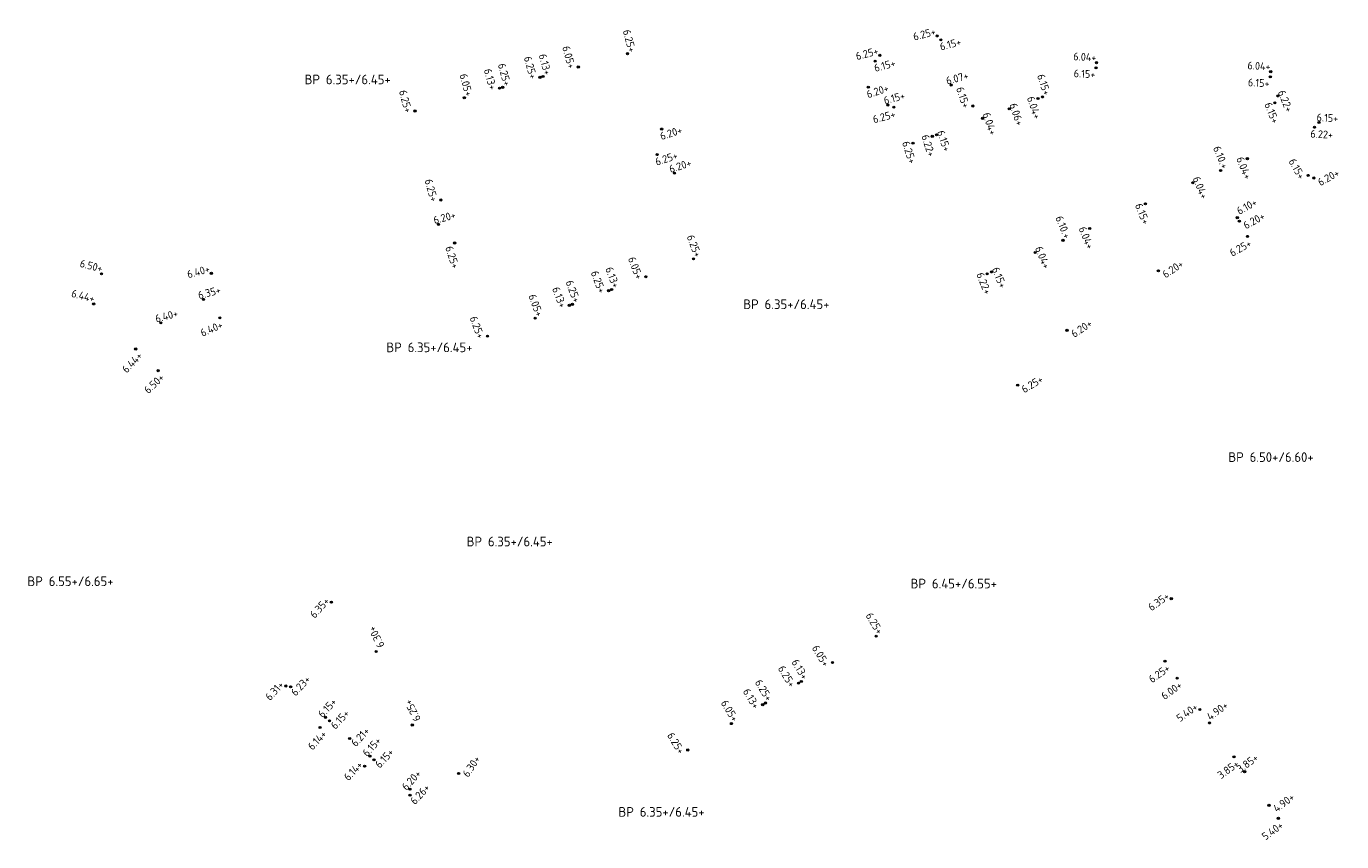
# Model space of a CAD drawing. Extents: x 168267 to 168723, y 448732 to 449595.
# Tile 28 of 32: x 168430 to 168552, y 449452 to 449528. Entities that reach past the tile are written whole.
import ezdxf
from ezdxf.enums import TextEntityAlignment as Align

# ---------------------------------------------------------------- set-up
doc = ezdxf.new("R2010")
doc.units = 0
doc.header["$MEASUREMENT"] = 0
for name, color, linetype, lineweight in [('N-PV-OG-SP_PEIL_0200_BOUWPEIL-T', 30, 'Continuous', 0), ('N-PV-OG-SP_PEIL_0500_KAVELPEIL-S', 140, 'Continuous', 0), ('N-PV-OG-SP_PEIL_0500_WEGPEIL-S', 210, 'Continuous', 0), ('N-PV-OG-SP_PEIL_0500_WEGPEIL_GOOT-S', 190, 'Continuous', 0), ('N-PV-OG-SP_PEIL_BOUWPEIL-S', 30, 'Continuous', 0)]:
    doc.layers.add(name, color=color, linetype=linetype, lineweight=lineweight)
doc.styles.add('NLCS-ISO', font='NLCS-ISO.ttf')

# ---------------------------------------------------------------- blocks, each defined once
blk = doc.blocks.new('SOG-PEIL_HD-SO')
h = blk.add_hatch(color=256)
h.dxf.hatch_style = 1
edge = h.paths.add_edge_path()
edge.add_arc((0, 0), 0.25, 0, 360)
blk.add_circle((0, 0), 0.25)
at = {"ltscale": 0.1, "style": 'NLCS-ISO'}
blk.add_attdef('NAP', text='', height=1.8, dxfattribs=at).set_placement((-0.0923371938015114, -0.2536943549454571), align=Align.BOTTOM_RIGHT)
blk = doc.blocks.new('*U3')
h = blk.add_hatch(color=256)
h.dxf.hatch_style = 1
edge = h.paths.add_edge_path()
edge.add_arc((0, 0), 0.25, 0, 360)
blk.add_circle((0, 0), 0.25)
at = {"ltscale": 0.1, "style": 'NLCS-ISO'}
blk.add_attdef('NAP', text='', height=1.8, dxfattribs=at).set_placement((-0.09233719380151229, -2.986305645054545), align=Align.BOTTOM_RIGHT)
blk = doc.blocks.new('*U14')
h = blk.add_hatch(color=256)
h.dxf.hatch_style = 1
edge = h.paths.add_edge_path()
edge.add_arc((0, 0), 0.25, 0, 360)
blk.add_circle((0, 0), 0.25)
at = {"ltscale": 0.1, "style": 'NLCS-ISO'}
blk.add_attdef('NAP', text='', height=1.8, dxfattribs=at).set_placement((-0.09233719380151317, -0.2536943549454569), align=Align.BOTTOM_RIGHT)
blk = doc.blocks.new('*U50')
h = blk.add_hatch(color=256)
h.dxf.hatch_style = 1
edge = h.paths.add_edge_path()
edge.add_arc((0, 0), 0.25, 0, 360)
blk.add_circle((0, 0), 0.25)
at = {"ltscale": 0.1, "style": 'NLCS-ISO'}
blk.add_attdef('NAP', text='', height=1.8, dxfattribs=at).set_placement((4.412337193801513, -0.2536943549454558), align=Align.BOTTOM_RIGHT)
blk = doc.blocks.new('*U7')
h = blk.add_hatch(color=256)
h.dxf.hatch_style = 1
edge = h.paths.add_edge_path()
edge.add_arc((0, 0), 0.25, 0, 360)
blk.add_circle((0, 0), 0.25)
at = {"ltscale": 0.1, "style": 'NLCS-ISO'}
blk.add_attdef('NAP', text='', height=1.8, dxfattribs=at).set_placement((-0.09233719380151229, -2.986305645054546), align=Align.BOTTOM_RIGHT)
blk = doc.blocks.new('*U15')
h = blk.add_hatch(color=256)
h.dxf.hatch_style = 1
edge = h.paths.add_edge_path()
edge.add_arc((0, 0), 0.25, 0, 360)
blk.add_circle((0, 0), 0.25)
at = {"ltscale": 0.1, "style": 'NLCS-ISO'}
blk.add_attdef('NAP', text='', height=1.8, dxfattribs=at).set_placement((4.412337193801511, -0.253694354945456), align=Align.BOTTOM_RIGHT)
blk = doc.blocks.new('*U53')
h = blk.add_hatch(color=256)
h.dxf.hatch_style = 1
edge = h.paths.add_edge_path()
edge.add_arc((0, 0), 0.25, 0, 360)
blk.add_circle((0, 0), 0.25)
at = {"ltscale": 0.1, "style": 'NLCS-ISO'}
blk.add_attdef('NAP', text='', height=1.8, dxfattribs=at).set_placement((4.412337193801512, -2.986305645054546), align=Align.BOTTOM_RIGHT)
blk = doc.blocks.new('SOG-PEIL_BOUWPEIL-SO')
at = {"layer": 'Defpoints'}
blk.add_point((0, 0), dxfattribs=at)
at = {"layer": 'N-PV-OG-SP_PEIL_0200_BOUWPEIL-T', "style": 'NLCS-ISO'}
for tag, p in [('BOUWPEIL-DEF', (-4.400687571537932e-16, 0)), ('BOUWPEIL-SP', (-7.267471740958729e-17, 0))]:
    blk.add_attdef(tag, text='', height=0.9, dxfattribs=at).set_placement(p, align=Align.MIDDLE)
blk = doc.blocks.new('*U64')
h = blk.add_hatch(color=256)
h.dxf.hatch_style = 1
edge = h.paths.add_edge_path()
edge.add_arc((0, 0), 0.25, 0, 360)
blk.add_circle((0, 0), 0.25)
at = {"ltscale": 0.1, "style": 'NLCS-ISO'}
blk.add_attdef('NAP', text='', height=1.8, dxfattribs=at).set_placement((4.412337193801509, -0.2536943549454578), align=Align.BOTTOM_RIGHT)
blk = doc.blocks.new('*U63')
h = blk.add_hatch(color=256)
h.dxf.hatch_style = 1
edge = h.paths.add_edge_path()
edge.add_arc((0, 0), 0.25, 0, 360)
blk.add_circle((0, 0), 0.25)
at = {"ltscale": 0.1, "style": 'NLCS-ISO'}
blk.add_attdef('NAP', text='', height=1.8, dxfattribs=at).set_placement((4.41233719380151, -2.986305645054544), align=Align.BOTTOM_RIGHT)
blk = doc.blocks.new('*U17')
h = blk.add_hatch(color=256)
h.dxf.hatch_style = 1
edge = h.paths.add_edge_path()
edge.add_arc((0, 0), 0.25, 0, 360)
blk.add_circle((0, 0), 0.25)
at = {"ltscale": 0.1, "style": 'NLCS-ISO'}
blk.add_attdef('NAP', text='', height=1.8, dxfattribs=at).set_placement((4.41233719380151, -2.986305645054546), align=Align.BOTTOM_RIGHT)
blk = doc.blocks.new('*U33')
h = blk.add_hatch(color=256)
h.dxf.hatch_style = 1
edge = h.paths.add_edge_path()
edge.add_arc((0, 0), 0.25, 0, 360)
blk.add_circle((0, 0), 0.25)
at = {"ltscale": 0.1, "style": 'NLCS-ISO'}
blk.add_attdef('NAP', text='', height=1.8, dxfattribs=at).set_placement((-0.09233719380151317, -0.2536943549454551), align=Align.BOTTOM_RIGHT)
blk = doc.blocks.new('*U54')
h = blk.add_hatch(color=256)
h.dxf.hatch_style = 1
edge = h.paths.add_edge_path()
edge.add_arc((0, 0), 0.25, 0, 360)
blk.add_circle((0, 0), 0.25)
at = {"ltscale": 0.1, "style": 'NLCS-ISO'}
blk.add_attdef('NAP', text='', height=1.8, dxfattribs=at).set_placement((-0.09233719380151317, -0.2536943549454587), align=Align.BOTTOM_RIGHT)
blk = doc.blocks.new('*U25')
h = blk.add_hatch(color=256)
h.dxf.hatch_style = 1
edge = h.paths.add_edge_path()
edge.add_arc((0, 0), 0.25, 0, 360)
blk.add_circle((0, 0), 0.25)
at = {"ltscale": 0.1, "style": 'NLCS-ISO'}
blk.add_attdef('NAP', text='', height=1.8, dxfattribs=at).set_placement((-0.0923371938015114, -0.2536943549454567), align=Align.BOTTOM_RIGHT)
blk = doc.blocks.new('*U18')
h = blk.add_hatch(color=256)
h.dxf.hatch_style = 1
edge = h.paths.add_edge_path()
edge.add_arc((0, 0), 0.25, 0, 360)
blk.add_circle((0, 0), 0.25)
at = {"ltscale": 0.1, "style": 'NLCS-ISO'}
blk.add_attdef('NAP', text='', height=1.8, dxfattribs=at).set_placement((-0.0923371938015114, -0.2536943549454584), align=Align.BOTTOM_RIGHT)
blk = doc.blocks.new('*U38')
h = blk.add_hatch(color=256)
h.dxf.hatch_style = 1
edge = h.paths.add_edge_path()
edge.add_arc((0, 0), 0.25, 0, 360)
blk.add_circle((0, 0), 0.25)
at = {"ltscale": 0.1, "style": 'NLCS-ISO'}
blk.add_attdef('NAP', text='', height=1.8, dxfattribs=at).set_placement((4.412337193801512, -2.986305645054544), align=Align.BOTTOM_RIGHT)
blk = doc.blocks.new('*U4')
h = blk.add_hatch(color=256)
h.dxf.hatch_style = 1
edge = h.paths.add_edge_path()
edge.add_arc((0, 0), 0.25, 0, 360)
blk.add_circle((0, 0), 0.25)
at = {"ltscale": 0.1, "style": 'NLCS-ISO'}
blk.add_attdef('NAP', text='', height=1.8, dxfattribs=at).set_placement((4.412337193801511, -0.2536943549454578), align=Align.BOTTOM_RIGHT)
blk = doc.blocks.new('*U59')
h = blk.add_hatch(color=256)
h.dxf.hatch_style = 1
edge = h.paths.add_edge_path()
edge.add_arc((0, 0), 0.25, 0, 360)
blk.add_circle((0, 0), 0.25)
at = {"ltscale": 0.1, "style": 'NLCS-ISO'}
blk.add_attdef('NAP', text='', height=1.8, dxfattribs=at).set_placement((-0.09233719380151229, -2.986305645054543), align=Align.BOTTOM_RIGHT)
blk = doc.blocks.new('*U40')
h = blk.add_hatch(color=256)
h.dxf.hatch_style = 1
edge = h.paths.add_edge_path()
edge.add_arc((0, 0), 0.25, 0, 360)
blk.add_circle((0, 0), 0.25)
at = {"ltscale": 0.1, "style": 'NLCS-ISO'}
blk.add_attdef('NAP', text='', height=1.8, dxfattribs=at).set_placement((4.412337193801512, -2.986305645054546), align=Align.BOTTOM_RIGHT)
blk = doc.blocks.new('*U41')
h = blk.add_hatch(color=256)
h.dxf.hatch_style = 1
edge = h.paths.add_edge_path()
edge.add_arc((0, 0), 0.25, 0, 360)
blk.add_circle((0, 0), 0.25)
at = {"ltscale": 0.1, "style": 'NLCS-ISO'}
blk.add_attdef('NAP', text='', height=1.8, dxfattribs=at).set_placement((4.412337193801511, -0.2536943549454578), align=Align.BOTTOM_RIGHT)
blk = doc.blocks.new('*U61')
h = blk.add_hatch(color=256)
h.dxf.hatch_style = 1
edge = h.paths.add_edge_path()
edge.add_arc((0, 0), 0.25, 0, 360)
blk.add_circle((0, 0), 0.25)
at = {"ltscale": 0.1, "style": 'NLCS-ISO'}
blk.add_attdef('NAP', text='', height=1.8, dxfattribs=at).set_placement((4.41233719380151, -2.986305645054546), align=Align.BOTTOM_RIGHT)
blk = doc.blocks.new('*U10')
h = blk.add_hatch(color=256)
h.dxf.hatch_style = 1
edge = h.paths.add_edge_path()
edge.add_arc((0, 0), 0.25, 0, 360)
blk.add_circle((0, 0), 0.25)
at = {"ltscale": 0.1, "style": 'NLCS-ISO'}
blk.add_attdef('NAP', text='', height=1.8, dxfattribs=at).set_placement((-0.0923371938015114, -0.2536943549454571), align=Align.BOTTOM_RIGHT)
blk = doc.blocks.new('*U37')
h = blk.add_hatch(color=256)
h.dxf.hatch_style = 1
edge = h.paths.add_edge_path()
edge.add_arc((0, 0), 0.25, 0, 360)
blk.add_circle((0, 0), 0.25)
at = {"ltscale": 0.1, "style": 'NLCS-ISO'}
blk.add_attdef('NAP', text='', height=1.8, dxfattribs=at).set_placement((4.41233719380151, -2.986305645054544), align=Align.BOTTOM_RIGHT)
blk = doc.blocks.new('*U55')
h = blk.add_hatch(color=256)
h.dxf.hatch_style = 1
edge = h.paths.add_edge_path()
edge.add_arc((0, 0), 0.25, 0, 360)
blk.add_circle((0, 0), 0.25)
at = {"ltscale": 0.1, "style": 'NLCS-ISO'}
blk.add_attdef('NAP', text='', height=1.8, dxfattribs=at).set_placement((4.412337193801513, -0.2536943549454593), align=Align.BOTTOM_RIGHT)
blk = doc.blocks.new('*U57')
h = blk.add_hatch(color=256)
h.dxf.hatch_style = 1
edge = h.paths.add_edge_path()
edge.add_arc((0, 0), 0.25, 0, 360)
blk.add_circle((0, 0), 0.25)
at = {"ltscale": 0.1, "style": 'NLCS-ISO'}
blk.add_attdef('NAP', text='', height=1.8, dxfattribs=at).set_placement((4.412337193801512, -2.986305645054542), align=Align.BOTTOM_RIGHT)
blk = doc.blocks.new('*U56')
h = blk.add_hatch(color=256)
h.dxf.hatch_style = 1
edge = h.paths.add_edge_path()
edge.add_arc((0, 0), 0.25, 0, 360)
blk.add_circle((0, 0), 0.25)
at = {"ltscale": 0.1, "style": 'NLCS-ISO'}
blk.add_attdef('NAP', text='', height=1.8, dxfattribs=at).set_placement((4.412337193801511, -0.2536943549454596), align=Align.BOTTOM_RIGHT)
blk = doc.blocks.new('*U60')
h = blk.add_hatch(color=256)
h.dxf.hatch_style = 1
edge = h.paths.add_edge_path()
edge.add_arc((0, 0), 0.25, 0, 360)
blk.add_circle((0, 0), 0.25)
at = {"ltscale": 0.1, "style": 'NLCS-ISO'}
blk.add_attdef('NAP', text='', height=1.8, dxfattribs=at).set_placement((-0.09233719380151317, -0.2536943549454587), align=Align.BOTTOM_RIGHT)
blk = doc.blocks.new('*U45')
h = blk.add_hatch(color=256)
h.dxf.hatch_style = 1
edge = h.paths.add_edge_path()
edge.add_arc((0, 0), 0.25, 0, 360)
blk.add_circle((0, 0), 0.25)
at = {"ltscale": 0.1, "style": 'NLCS-ISO'}
blk.add_attdef('NAP', text='', height=1.8, dxfattribs=at).set_placement((-0.09233719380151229, -2.986305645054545), align=Align.BOTTOM_RIGHT)
blk = doc.blocks.new('*U46')
h = blk.add_hatch(color=256)
h.dxf.hatch_style = 1
edge = h.paths.add_edge_path()
edge.add_arc((0, 0), 0.25, 0, 360)
blk.add_circle((0, 0), 0.25)
at = {"ltscale": 0.1, "style": 'NLCS-ISO'}
blk.add_attdef('NAP', text='', height=1.8, dxfattribs=at).set_placement((4.412337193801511, -0.2536943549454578), align=Align.BOTTOM_RIGHT)
blk = doc.blocks.new('*U58')
h = blk.add_hatch(color=256)
h.dxf.hatch_style = 1
edge = h.paths.add_edge_path()
edge.add_arc((0, 0), 0.25, 0, 360)
blk.add_circle((0, 0), 0.25)
at = {"ltscale": 0.1, "style": 'NLCS-ISO'}
blk.add_attdef('NAP', text='', height=1.8, dxfattribs=at).set_placement((-0.09233719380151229, -2.986305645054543), align=Align.BOTTOM_RIGHT)

msp = doc.modelspace()

# ---------------------------------------------------------------- block references
at = {"layer": 'N-PV-OG-SP_PEIL_0500_KAVELPEIL-S'}
for name, p, xscale, yscale, zscale, rotation, values in [('SOG-PEIL_HD-SO', (168485.8754577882, 449525.6547794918), 0.4, 0.4, 0.4, 285.1152597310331, {'NAP': '6.25+'}), ('*U54', (168509.3666015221, 449525.496926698), 0.4000000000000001, 0.4000000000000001, 0.4000000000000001, 15.02364254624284, {'NAP': '6.25+'}), ('*U3', (168466.0846918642, 449520.3091659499), 0.4, 0.4, 0.4, 285.1152597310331, {'NAP': '6.25+'}), ('*U59', (168510.6712004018, 449520.6635455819), 0.4000000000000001, 0.4000000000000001, 0.4000000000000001, 15.02364254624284, {'NAP': '6.25+'}), ('*U40', (168512.4638045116, 449517.3180549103), 0.4000000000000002, 0.4000000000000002, 0.4000000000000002, 288.1128405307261, {'NAP': '6.25+'}), ('*U3', (168468.4878518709, 449512.0243079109), 0.4000000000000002, 0.4000000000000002, 0.4000000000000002, 285.5424276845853, {'NAP': '6.25+'}), ('SOG-PEIL_HD-SO', (168492.0225309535, 449506.5409180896), 0.4000000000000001, 0.4000000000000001, 0.4000000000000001, 290.5424276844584, {'NAP': '6.25+'}), ('*U45', (168543.6159384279, 449508.6314224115), 0.4, 0.4, 0.4, 29.11525773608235, {'NAP': '6.25+'}), ('*U18', (168436.8875420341, 449505.1498294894), 0.3999999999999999, 0.3999999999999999, 0.3999999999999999, 345.6181909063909, {'NAP': '6.50+'}), ('*U18', (168447.1118150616, 449505.198997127), 0.3999999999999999, 0.3999999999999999, 0.3999999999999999, 15.61819090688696, {'NAP': '6.40+'}), ('*U3', (168447.905128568, 449501.0434063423), 0.4000000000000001, 0.4000000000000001, 0.4000000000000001, 23.58376292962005, {'NAP': '6.40+'}), ('*U3', (168472.8260725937, 449499.3474497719), 0.4000000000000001, 0.4000000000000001, 0.4000000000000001, 290.5424276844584, {'NAP': '6.25+'}), ('*U3', (168442.1520335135, 449496.125902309), 0.4000000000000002, 0.4000000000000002, 0.4000000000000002, 43.58376293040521, {'NAP': '6.50+'}), ('*U25', (168458.2891164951, 449474.566118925), 0.4000000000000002, 0.4000000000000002, 0.4000000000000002, 48.52443561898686, {'NAP': '6.35+'}), ('SOG-PEIL_HD-SO', (168536.5157102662, 449474.887804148), 0.4, 0.4, 0.4, 35.81513803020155, {'NAP': '6.35+'}), ('SOG-PEIL_HD-SO', (168509.032087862, 449471.3939426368), 0.4, 0.4, 0.4, 301.1112496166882, {'NAP': '6.25+'}), ('*U3', (168491.4806920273, 449460.8015630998), 0.4, 0.4, 0.4, 301.1112496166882, {'NAP': '6.25+'})]:
    msp.add_blockref(name, p, dxfattribs=dict(at, xscale=xscale, yscale=yscale, zscale=zscale, rotation=rotation)).add_auto_attribs(values)
ref = msp.add_blockref('*U38', (168469.76894861, 449508.0241151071), dxfattribs=dict(at, xscale=0.4000000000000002, yscale=0.4000000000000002, zscale=0.4000000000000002, rotation=288.0872966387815))
ref.add_attrib('NAP', '6.25+', dxfattribs={"layer": '0', "ltscale": 0.1, "height": 0.7200000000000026, "rotation": 288.0872966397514, "style": 'NLCS-ISO'}).set_placement((168469.3378805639, 449505.4964424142), align=Align.BOTTOM_RIGHT)
ref = msp.add_blockref('*U40', (168522.207922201, 449494.7777005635), dxfattribs=dict(at, xscale=0.4, yscale=0.4, zscale=0.4, rotation=31.11124961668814))
ref.add_attrib('NAP', '6.25+', dxfattribs={"layer": '0', "ltscale": 0.1, "height": 0.7200000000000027, "rotation": 31.11124961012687, "style": 'NLCS-ISO'}).set_placement((168524.7677176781, 449494.9273535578), align=Align.BOTTOM_RIGHT)
ref = msp.add_blockref('*U17', (168462.4596263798, 449469.9671958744), dxfattribs=dict(at, xscale=0.4000000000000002, yscale=0.4000000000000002, zscale=0.4000000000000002, rotation=116.4232833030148))
ref.add_attrib('NAP', '6.30+', dxfattribs={"layer": '0', "ltscale": 0.1, "height": 0.7200000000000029, "rotation": 116.4232832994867, "style": 'NLCS-ISO'}).set_placement((168462.5196840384, 449472.5306587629), align=Align.BOTTOM_RIGHT)
ref = msp.add_blockref('*U17', (168465.8259164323, 449463.1247539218), dxfattribs=dict(at, xscale=0.4000000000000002, yscale=0.4000000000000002, zscale=0.4000000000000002, rotation=116.4232833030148))
ref.add_attrib('NAP', '6.25+', dxfattribs={"layer": '0', "ltscale": 0.1, "height": 0.7200000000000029, "rotation": 116.4232832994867, "style": 'NLCS-ISO'}).set_placement((168465.8859740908, 449465.6882168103), align=Align.BOTTOM_RIGHT)
ref = msp.add_blockref('*U17', (168470.1435802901, 449458.6098474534), dxfattribs=dict(at, xscale=0.4000000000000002, yscale=0.4000000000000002, zscale=0.4000000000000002, rotation=56.42328330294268))
ref.add_attrib('NAP', '6.30+', dxfattribs={"layer": '0', "ltscale": 0.1, "height": 0.7200000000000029, "rotation": 56.42328330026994, "style": 'NLCS-ISO'}).set_placement((168472.3936331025, 449459.8395674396), align=Align.BOTTOM_RIGHT)
at = {"layer": 'N-PV-OG-SP_PEIL_0500_WEGPEIL-S'}
for name, p, xscale, yscale, zscale, rotation, values in [('*U54', (168514.70947657, 449527.3065327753), 0.4000000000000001, 0.4000000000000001, 0.4000000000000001, 15.02364254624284, {'NAP': '6.25+'}), ('SOG-PEIL_HD-SO', (168478.0074215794, 449523.5295721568), 0.4, 0.4, 0.4, 285.1152597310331, {'NAP': '6.13+'}), ('*U3', (168481.2897925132, 449524.4161617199), 0.4, 0.4, 0.4, 285.1152597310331, {'NAP': '6.05+'}), ('*U37', (168515.0489040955, 449526.9385921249), 0.4000000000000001, 0.4000000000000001, 0.4000000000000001, 15.02364254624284, {'NAP': '6.15+'}), ('SOG-PEIL_HD-SO', (168474.2423490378, 449522.5126017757), 0.4, 0.4, 0.4, 285.1152597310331, {'NAP': '6.25+'}), ('*U3', (168477.7178006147, 449523.451343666), 0.4, 0.4, 0.4, 285.1152597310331, {'NAP': '6.25+'}), ('*U37', (168508.9333973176, 449524.9578313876), 0.4000000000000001, 0.4000000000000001, 0.4000000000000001, 15.02364254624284, {'NAP': '6.15+'}), ('*U54', (168529.5517157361, 449524.8158343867), 0.4000000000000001, 0.4000000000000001, 0.4000000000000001, 356.943387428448, {'NAP': '6.04+'}), ('*U54', (168545.7729763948, 449523.9762427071), 0.4000000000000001, 0.4000000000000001, 0.4000000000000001, 356.943387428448, {'NAP': '6.04+'}), ('*U14', (168470.6703571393, 449521.5477837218), 0.4, 0.4, 0.4, 285.1152597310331, {'NAP': '6.05+'}), ('*U3', (168473.952728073, 449522.4343732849), 0.4, 0.4, 0.4, 285.1152597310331, {'NAP': '6.13+'}), ('*U41', (168516.0162981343, 449522.735164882), 0.4000000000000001, 0.4000000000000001, 0.4000000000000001, 15.02364254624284, {'NAP': '6.07+'}), ('*U10', (168524.5183113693, 449521.6250340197), 0.4000000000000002, 0.4000000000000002, 0.4000000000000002, 288.1128405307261, {'NAP': '6.15+'}), ('*U59', (168529.5096427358, 449524.3347855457), 0.4000000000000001, 0.4000000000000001, 0.4000000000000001, 356.943387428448, {'NAP': '6.15+'}), ('*U37', (168508.2959238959, 449522.5294981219), 0.4000000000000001, 0.4000000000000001, 0.4000000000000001, 18.11872144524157, {'NAP': '6.20+'}), ('*U59', (168518.0278908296, 449520.7772541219), 0.4000000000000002, 0.4000000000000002, 0.4000000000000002, 288.1128405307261, {'NAP': '6.15+'}), ('*U59', (168545.7309033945, 449523.4951938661), 0.4000000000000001, 0.4000000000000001, 0.4000000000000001, 356.943387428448, {'NAP': '6.15+'}), ('*U41', (168510.108101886, 449520.8739587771), 0.4000000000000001, 0.4000000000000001, 0.4000000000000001, 15.02364254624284, {'NAP': '6.15+'}), ('*U61', (168524.1016048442, 449521.4733652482), 0.4000000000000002, 0.4000000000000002, 0.4000000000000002, 288.1128405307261, {'NAP': '6.04+'}), ('*U57', (168546.1561311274, 449521.0742171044), 0.4000000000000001, 0.4000000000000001, 0.4000000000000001, 291.9433874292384, {'NAP': '6.15+'}), ('*U56', (168546.4328696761, 449521.7186492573), 0.4000000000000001, 0.4000000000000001, 0.4000000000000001, 291.9433874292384, {'NAP': '6.22+'}), ('*U41', (168518.9381326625, 449519.6298006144), 0.4000000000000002, 0.4000000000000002, 0.4000000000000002, 288.1128405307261, {'NAP': '6.04+'}), ('*U41', (168521.4276734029, 449520.5186655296), 0.4000000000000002, 0.4000000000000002, 0.4000000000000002, 288.1128405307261, {'NAP': '6.06+'}), ('*U55', (168550.2699462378, 449519.2428578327), 0.4000000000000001, 0.4000000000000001, 0.4000000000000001, 356.943387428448, {'NAP': '6.15+'}), ('*U37', (168489.0571210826, 449518.628629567), 0.4000000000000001, 0.4000000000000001, 0.4000000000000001, 18.11872144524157, {'NAP': '6.20+'}), ('*U57', (168549.8456952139, 449518.7997895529), 0.4000000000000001, 0.4000000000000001, 0.4000000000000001, 356.943387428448, {'NAP': '6.22+'}), ('*U40', (168514.2523862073, 449517.9568030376), 0.4000000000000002, 0.4000000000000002, 0.4000000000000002, 288.1128405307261, {'NAP': '6.22+'}), ('*U41', (168514.6445468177, 449518.09681995), 0.4000000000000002, 0.4000000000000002, 0.4000000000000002, 288.1128405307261, {'NAP': '6.15+'}), ('*U60', (168541.1059930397, 449514.7669266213), 0.4000000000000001, 0.4000000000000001, 0.4000000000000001, 291.9433874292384, {'NAP': '6.10.+'}), ('*U37', (168488.6382643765, 449516.2531751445), 0.4000000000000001, 0.4000000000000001, 0.4000000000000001, 18.11872144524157, {'NAP': '6.25+'}), ('*U58', (168549.2554764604, 449514.314026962), 0.4000000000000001, 0.4000000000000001, 0.4000000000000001, 299.1152577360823, {'NAP': '6.15+'}), ('*U41', (168490.2493576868, 449514.5293171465), 0.4000000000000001, 0.4000000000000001, 0.4000000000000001, 18.11872144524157, {'NAP': '6.20+'}), ('*U57', (168543.5973007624, 449515.8757040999), 0.4000000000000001, 0.4000000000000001, 0.4000000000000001, 291.9433874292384, {'NAP': '6.04+'}), ('*U56', (168538.5239203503, 449513.6296667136), 0.4000000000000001, 0.4000000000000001, 0.4000000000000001, 291.9433874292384, {'NAP': '6.04+'}), ('*U57', (168534.1039512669, 449511.6729009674), 0.4000000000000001, 0.4000000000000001, 0.4000000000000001, 291.9433874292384, {'NAP': '6.15+'}), ('*U4', (168468.2678597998, 449509.7492860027), 0.4, 0.4, 0.4, 15.21589475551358, {'NAP': '6.20+'}), ('*U60', (168526.4219584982, 449508.2661540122), 0.4000000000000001, 0.4000000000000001, 0.4000000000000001, 291.9433874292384, {'NAP': '6.10.+'}), ('*U57', (168528.9132662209, 449509.3749314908), 0.4000000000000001, 0.4000000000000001, 0.4000000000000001, 291.9433874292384, {'NAP': '6.04+'}), ('*U3', (168487.5745710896, 449504.8741388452), 0.4000000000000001, 0.4000000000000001, 0.4000000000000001, 290.5424276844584, {'NAP': '6.05+'}), ('*U56', (168523.8398858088, 449507.1288941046), 0.4000000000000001, 0.4000000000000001, 0.4000000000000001, 291.9433874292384, {'NAP': '6.04+'}), ('*U3', (168484.1098444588, 449503.5758055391), 0.4000000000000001, 0.4000000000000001, 0.4000000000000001, 290.5424276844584, {'NAP': '6.25+'}), ('SOG-PEIL_HD-SO', (168484.3907682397, 449503.6810758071), 0.4000000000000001, 0.4000000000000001, 0.4000000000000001, 290.5424276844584, {'NAP': '6.13+'}), ('*U57', (168519.3672226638, 449505.1488512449), 0.4000000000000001, 0.4000000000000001, 0.4000000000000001, 291.9433874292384, {'NAP': '6.22+'}), ('*U56', (168519.7661013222, 449505.3253878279), 0.4000000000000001, 0.4000000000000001, 0.4000000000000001, 291.9433874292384, {'NAP': '6.15+'}), ('*U3', (168480.4578353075, 449502.2072920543), 0.4000000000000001, 0.4000000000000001, 0.4000000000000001, 290.5424276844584, {'NAP': '6.13+'}), ('SOG-PEIL_HD-SO', (168480.7387590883, 449502.3125623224), 0.4000000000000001, 0.4000000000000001, 0.4000000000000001, 290.5424276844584, {'NAP': '6.25+'}), ('*U54', (168436.1544745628, 449502.3440119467), 0.4, 0.4, 0.4, 345.62, {'NAP': '6.44+'}), ('*U4', (168446.3869985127, 449502.7631362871), 0.4, 0.4, 0.4, 15.21589475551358, {'NAP': '6.35+'}), ('*U14', (168477.2740324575, 449501.0142290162), 0.4000000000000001, 0.4000000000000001, 0.4000000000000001, 290.5424276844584, {'NAP': '6.05+'}), ('*U4', (168442.4007161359, 449500.5827967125), 0.4, 0.4, 0.4, 15.21589475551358, {'NAP': '6.40+'}), ('*U59', (168440.0696708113, 449498.1442594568), 0.4, 0.4, 0.4, 46.39152315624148, {'NAP': '6.44+'}), ('*U3', (168504.9653010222, 449468.9396107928), 0.4, 0.4, 0.4, 301.1112496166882, {'NAP': '6.05+'}), ('*U3', (168501.7974881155, 449467.0278154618), 0.4, 0.4, 0.4, 301.1112496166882, {'NAP': '6.25+'}), ('SOG-PEIL_HD-SO', (168502.0543378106, 449467.182825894), 0.4, 0.4, 0.4, 301.1112496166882, {'NAP': '6.13+'}), ('*U3', (168535.9220477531, 449469.0640553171), 0.4, 0.4, 0.4, 35.81513803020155, {'NAP': '6.25+'}), ('*U63', (168454.4936668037, 449466.6824951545), 0.3999999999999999, 0.3999999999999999, 0.3999999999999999, 47.24325810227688, {'NAP': '6.23+'}), ('SOG-PEIL_HD-SO', (168498.7152917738, 449465.1676902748), 0.4, 0.4, 0.4, 301.1112496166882, {'NAP': '6.25+'}), ('*U3', (168537.0631330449, 449467.4827822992), 0.4, 0.4, 0.4, 35.81513803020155, {'NAP': '6.00+'}), ('*U54', (168454.0477877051, 449466.7542998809), 0.3999999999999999, 0.3999999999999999, 0.3999999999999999, 47.24325810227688, {'NAP': '6.31+'}), ('*U3', (168498.4584420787, 449465.0126798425), 0.4, 0.4, 0.4, 301.1112496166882, {'NAP': '6.13+'}), ('*U64', (168457.741698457, 449463.8391523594), 0.3999999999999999, 0.3999999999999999, 0.3999999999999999, 47.24325810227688, {'NAP': '6.15+'}), ('*U14', (168495.5474788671, 449463.2558949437), 0.4, 0.4, 0.4, 301.1112496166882, {'NAP': '6.05+'}), ('SOG-PEIL_HD-SO', (168539.169752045, 449464.5635090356), 0.4, 0.4, 0.4, 35.81513803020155, {'NAP': '5.40+'}), ('*U63', (168458.1181965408, 449463.5095501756), 0.3999999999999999, 0.3999999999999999, 0.3999999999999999, 47.24325810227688, {'NAP': '6.15+'}), ('*U63', (168459.9992572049, 449461.862853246), 0.3999999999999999, 0.3999999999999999, 0.3999999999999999, 47.24325810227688, {'NAP': '6.21+'}), ('*U64', (168461.8803178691, 449460.2161563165), 0.3999999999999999, 0.3999999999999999, 0.3999999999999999, 47.24325810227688, {'NAP': '6.15+'}), ('*U63', (168462.2565300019, 449459.8868169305), 0.3999999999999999, 0.3999999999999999, 0.3999999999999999, 47.24325810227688, {'NAP': '6.15+'}), ('*U7', (168542.3498557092, 449460.1566411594), 0.3999999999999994, 0.3999999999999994, 0.3999999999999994, 36.2869036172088, {'NAP': '3.85+'}), ('*U15', (168543.3446480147, 449458.7780954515), 0.3999999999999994, 0.3999999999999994, 0.3999999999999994, 36.2869036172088, {'NAP': '3.85+'}), ('*U64', (168465.6045069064, 449457.1456921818), 0.3999999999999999, 0.3999999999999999, 0.3999999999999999, 47.24325810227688, {'NAP': '6.20+'}), ('*U63', (168465.6137453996, 449456.5861876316), 0.3999999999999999, 0.3999999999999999, 0.3999999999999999, 47.24325810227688, {'NAP': '6.26+'}), ('*U3', (168546.4844013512, 449454.4271435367), 0.4, 0.4, 0.4, 35.81513803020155, {'NAP': '5.40+'})]:
    msp.add_blockref(name, p, dxfattribs=dict(at, xscale=xscale, yscale=yscale, zscale=zscale, rotation=rotation)).add_auto_attribs(values)
ref = msp.add_blockref('*U38', (168549.789534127, 449514.0734177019), dxfattribs=dict(at, xscale=0.4, yscale=0.4, zscale=0.4, rotation=29.11525773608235))
ref.add_attrib('NAP', '6.20+', dxfattribs={"layer": '0', "ltscale": 0.1, "height": 0.7200000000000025, "rotation": 29.11525773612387, "style": 'NLCS-ISO'}).set_placement((168552.3529888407, 449514.1338232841), align=Align.BOTTOM_RIGHT)
ref = msp.add_blockref('*U46', (168542.6629458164, 449510.3827765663), dxfattribs=dict(at, xscale=0.4, yscale=0.4, zscale=0.4, rotation=29.11525773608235))
ref.add_attrib('NAP', '6.10+', dxfattribs={"layer": '0', "ltscale": 0.1, "height": 0.7200000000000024, "rotation": 29.11525773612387, "style": 'NLCS-ISO'}).set_placement((168544.6945599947, 449511.3981124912), align=Align.BOTTOM_RIGHT)
ref = msp.add_blockref('*U38', (168542.8548006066, 449510.0504743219), dxfattribs=dict(at, xscale=0.4, yscale=0.4, zscale=0.4, rotation=29.11525773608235))
ref.add_attrib('NAP', '6.20+', dxfattribs={"layer": '0', "ltscale": 0.1, "height": 0.7200000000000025, "rotation": 29.11525773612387, "style": 'NLCS-ISO'}).set_placement((168545.4182553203, 449510.110879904), align=Align.BOTTOM_RIGHT)
ref = msp.add_blockref('*U38', (168535.3076141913, 449505.4256021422), dxfattribs=dict(at, xscale=0.4, yscale=0.4, zscale=0.4, rotation=34.11525773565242))
ref.add_attrib('NAP', '6.20+', dxfattribs={"layer": '0', "ltscale": 0.1, "height": 0.7200000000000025, "rotation": 34.11525773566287, "style": 'NLCS-ISO'}).set_placement((168537.8560494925, 449505.7091976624), align=Align.BOTTOM_RIGHT)
ref = msp.add_blockref('*U38', (168526.8014715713, 449499.8840407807), dxfattribs=dict(at, xscale=0.4, yscale=0.4, zscale=0.4, rotation=34.11525773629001))
ref.add_attrib('NAP', '6.20+', dxfattribs={"layer": '0', "ltscale": 0.1, "height": 0.7200000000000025, "rotation": 34.11525773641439, "style": 'NLCS-ISO'}).set_placement((168529.3499068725, 449500.167636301), align=Align.BOTTOM_RIGHT)
ref = msp.add_blockref('*U50', (168540.0676851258, 449463.3191871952), dxfattribs=dict(at, xscale=0.3999999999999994, yscale=0.3999999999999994, zscale=0.3999999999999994, rotation=36.2869036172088))
ref.add_attrib('NAP', '4.90+', dxfattribs={"layer": '0', "ltscale": 0.1, "height": 0.7200000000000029, "rotation": 36.28690361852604, "style": 'NLCS-ISO'}).set_placement((168542.0146849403, 449464.6228227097), align=Align.BOTTOM_RIGHT)
ref = msp.add_blockref('*U53', (168545.6066439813, 449455.6435066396), dxfattribs=dict(at, xscale=0.3999999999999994, yscale=0.3999999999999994, zscale=0.3999999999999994, rotation=36.2869036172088))
ref.add_attrib('NAP', '4.90+', dxfattribs={"layer": '0', "ltscale": 0.1, "height": 0.720000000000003, "rotation": 36.28690361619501, "style": 'NLCS-ISO'}).set_placement((168548.2005391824, 449456.0660787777), align=Align.BOTTOM_RIGHT)
at = {"layer": 'N-PV-OG-SP_PEIL_0500_WEGPEIL_GOOT-S', "xscale": 0.3999999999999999, "yscale": 0.3999999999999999, "zscale": 0.3999999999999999, "rotation": 46.55277839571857}
for name, p in [('*U7', (168457.2381247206, 449462.8963322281)), ('*U33', (168461.3880896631, 449459.2863045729))]:
    msp.add_blockref(name, p, dxfattribs=at).add_auto_attribs({'NAP': '6.14+'})
at = {"layer": 'N-PV-OG-SP_PEIL_BOUWPEIL-S'}
ref = msp.add_blockref('SOG-PEIL_BOUWPEIL-SO', (168459.8061029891, 449523.2528376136), dxfattribs=at)
ref.add_attrib('BOUWPEIL-SP', 'BP 6.35+/6.45+', dxfattribs={"layer": 'N-PV-OG-SP_PEIL_0200_BOUWPEIL-T', "height": 0.8999999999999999, "style": 'NLCS-ISO'}).set_placement((168459.8061029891, 449523.2528376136), align=Align.MIDDLE)
ref = msp.add_blockref('SOG-PEIL_BOUWPEIL-SO', (168500.6643744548, 449502.3150187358), dxfattribs=at)
ref.add_attrib('BOUWPEIL-SP', 'BP 6.35+/6.45+', dxfattribs={"layer": 'N-PV-OG-SP_PEIL_0200_BOUWPEIL-T', "height": 0.8999999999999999, "style": 'NLCS-ISO'}).set_placement((168500.6643744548, 449502.3150187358), align=Align.MIDDLE)
ref = msp.add_blockref('SOG-PEIL_BOUWPEIL-SO', (168467.4230215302, 449498.3011528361), dxfattribs=at)
ref.add_attrib('BOUWPEIL-SP', 'BP 6.35+/6.45+', dxfattribs={"layer": 'N-PV-OG-SP_PEIL_0200_BOUWPEIL-T', "height": 0.8999999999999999, "style": 'NLCS-ISO'}).set_placement((168467.4230215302, 449498.3011528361), align=Align.MIDDLE)
ref = msp.add_blockref('SOG-PEIL_BOUWPEIL-SO', (168545.7987671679, 449488.0783078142), dxfattribs=at)
ref.add_attrib('BOUWPEIL-SP', 'BP 6.50+/6.60+', dxfattribs={"layer": 'N-PV-OG-SP_PEIL_0200_BOUWPEIL-T', "height": 0.8999999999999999, "style": 'NLCS-ISO'}).set_placement((168545.7987671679, 449488.0783078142), align=Align.MIDDLE)
ref = msp.add_blockref('SOG-PEIL_BOUWPEIL-SO', (168474.8995305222, 449480.2135148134), dxfattribs=at)
ref.add_attrib('BOUWPEIL-SP', 'BP 6.35+/6.45+', dxfattribs={"layer": 'N-PV-OG-SP_PEIL_0200_BOUWPEIL-T', "height": 0.8999999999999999, "style": 'NLCS-ISO'}).set_placement((168474.8995305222, 449480.2135148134), align=Align.MIDDLE)
ref = msp.add_blockref('SOG-PEIL_BOUWPEIL-SO', (168433.9917979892, 449476.5140664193), dxfattribs=at)
ref.add_attrib('BOUWPEIL-SP', 'BP 6.55+/6.65+', dxfattribs={"layer": 'N-PV-OG-SP_PEIL_0200_BOUWPEIL-T', "height": 0.8999999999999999, "style": 'NLCS-ISO'}).set_placement((168433.9917979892, 449476.5140664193), align=Align.MIDDLE)
ref = msp.add_blockref('SOG-PEIL_BOUWPEIL-SO', (168516.2556710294, 449476.2969824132), dxfattribs=at)
ref.add_attrib('BOUWPEIL-SP', 'BP 6.45+/6.55+', dxfattribs={"layer": 'N-PV-OG-SP_PEIL_0200_BOUWPEIL-T', "height": 0.8999999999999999, "style": 'NLCS-ISO'}).set_placement((168516.2556710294, 449476.2969824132), align=Align.MIDDLE)
ref = msp.add_blockref('SOG-PEIL_BOUWPEIL-SO', (168489.037412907, 449455.0323891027), dxfattribs=at)
ref.add_attrib('BOUWPEIL-SP', 'BP 6.35+/6.45+', dxfattribs={"layer": 'N-PV-OG-SP_PEIL_0200_BOUWPEIL-T', "height": 0.8999999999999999, "style": 'NLCS-ISO'}).set_placement((168489.037412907, 449455.0323891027), align=Align.MIDDLE)

doc.saveas('drawing.dxf')
